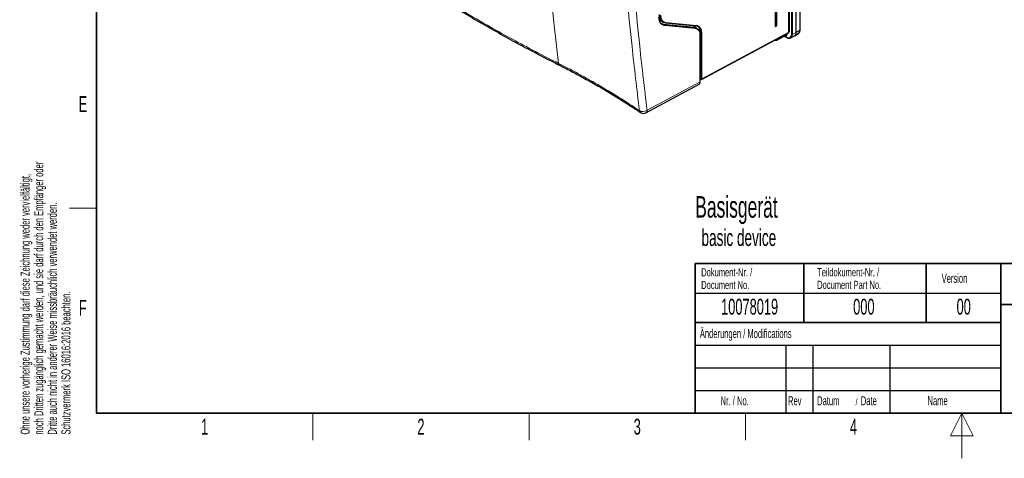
# Paper-space layout 'Blatt2' of a CAD drawing. Header units: millimetres. Extents: x 5 to 418, y 2 to 292.
# Tile 1 of 53: x 9 to 226, y 2 to 99. Entities that reach past the tile are written whole.
import ezdxf

# ---------------------------------------------------------------- set-up
doc = ezdxf.new("R2010")
doc.units = ezdxf.units.MM
doc.layers.add('SLD-0', color=7, linetype='Continuous')
doc.styles.add('SLDTEXTSTYLE0', font='TXT', dxfattribs={"width": 0.605})

psp = doc.layouts.new('Blatt2')

# ---------------------------------------------------------------- linework, layer by layer
at = {"color": 7, "linetype": 'Continuous', "lineweight": 25}
for p, q in [((180.44, 96.09), (180.44, 224.01)), ((181.3, 96.66), (181.3, 224.57)), ((178.83, 96.18), (178.83, 223.16)), ((175.82, 216.27), (175.82, 97.36)), ((176.14, 97.53), (176.14, 216.45)), ((178.95, 96.29), (178.95, 116.79)), ((150.73, 98.03), (151.13, 97.93)), ((151.15, 97.84), (150.77, 97.94)), ((150.86, 98.49), (151.08, 98.37)), ((151.59, 98.2), (158.31, 97.55)), ((158.61, 96.88), (158.31, 97.05)), ((159.26, 96.23), (159.15, 96.78)), ((159.26, 96.02), (159.26, 95.49)), ((159.52, 85.71), (178.73, 96)), ((175.82, 97.36), (176.14, 97.53)), ((178.83, 96.18), (178.92, 96.23)), ((180.11, 95.34), (180.92, 95.84)), ((159.27, 85.2), (159.27, 95.47)), ((176.28, 94.44), (177.96, 95.34)), ((178.03, 95.13), (178.34, 94.95)), ((179.24, 94.87), (180.08, 95.32)), ((159.29, 85.74), (159.32, 85.73)), ((147.27, 78.33), (159, 84.63))]:
    psp.add_line(p, q, dxfattribs=at)
at = {"color": 7, "linetype": 'Continuous', "lineweight": 18}
for p, q in [((181.25, 96.59), (181.25, 224.5)), ((178.81, 96.15), (178.81, 223.13)), ((179.37, 95.64), (179.37, 223.55)), ((179.6, 223.55), (179.6, 95.64)), ((178.93, 96.26), (178.93, 116.8)), ((151.13, 97.93), (157.85, 97.27)), ((151.15, 97.84), (151.46, 97.67)), ((157.87, 97.18), (151.15, 97.84)), ((151.65, 98.24), (158.37, 97.58)), ((151.46, 97.67), (158.17, 97.01)), ((158.2, 96.92), (151.48, 97.58)), ((157.87, 97.18), (158.17, 97.01)), ((158.47, 96.96), (158.47, 97.01)), ((159.28, 95.99), (159.28, 95.99)), ((159.5, 95.86), (159.28, 95.99)), ((159.28, 95.99), (159.28, 85.77)), ((159.5, 85.87), (159.5, 95.86)), ((159.59, 85.86), (178.81, 96.15)), ((159.59, 95.86), (159.59, 85.86)), ((178.83, 96.2), (178.93, 96.26)), ((179.6, 95.64), (180.44, 96.09)), ((180.44, 96.09), (181.25, 96.59)), ((159.25, 85.17), (159.25, 95.44)), ((178, 95.2), (177.79, 95.25)), ((178, 95.2), (178.31, 95.03)), ((147.53, 78.87), (159.25, 85.17)), ((159.27, 85.78), (159.28, 85.77)), ((159.28, 85.77), (159.31, 85.76))]:
    psp.add_line(p, q, dxfattribs=at)
at = {"color": 7, "linetype": 'Continuous', "lineweight": 18, "flags": 128}
psp.add_lwpolyline([(122.42, 167.39), (122.66, 158.46), (123, 149.59), (123.44, 140.78), (123.96, 132.02), (124.58, 123.34), (125.3, 114.71), (126.1, 106.15), (127, 97.65), (127.99, 89.22)], dxfattribs=at)
at = {"color": 7, "linetype": 'Continuous', "lineweight": 25, "flags": 128}
psp.add_lwpolyline([(151.58, 98.21), (151.59, 98.21), (151.59, 98.2)], dxfattribs=at)
at = {"color": 7, "linetype": 'Continuous', "lineweight": 18}
for centre, radius, start, end in [((151.2, 97.9), 0.0725, 155.4027, 233.8426), ((151.59, 98.26), 0.0548, 269.551, 342.8703), ((151.41, 97.61), 0.0725, 335.4048, 53.8446), ((157.91, 97.24), 0.0725, 155.405, 233.8399), ((158.13, 96.95), 0.0725, 335.4045, 53.8445), ((158.31, 97.6), 0.0548, 269.551, 342.8703), ((159.29, 96.02), 0.032, 184.1133, 247.1925), ((159.54, 95.95), 0.103, 242.6577, 296.7498), ((178.9, 96.26), 0.0338, 303.9682, 5.1457), ((178.92, 96.29), 0.0335, 294.3747, 354.3052), ((159.24, 95.47), 0.0324, 291.662, 355.6627), ((178.08, 95.19), 0.0801, 172.814, 235.8738), ((178.39, 95.02), 0.0801, 172.8124, 235.8899), ((179.48, 95.87), 0.257, 242.6565, 296.7662), ((128.49, 89.23), 0.497, 181.012, 237.827), ((159.31, 85.77), 0.032, 172.821, 235.8668), ((159.34, 85.75), 0.032, 172.821, 235.8668), ((159.54, 85.96), 0.103, 242.6577, 296.7498), ((146.62, 80.18), 1.59, 240.3141, 304.5949), ((146.39, 78.84), 0.558, 184.3254, 233.7779), ((146.94, 78.81), 0.585, 303.6311, 5.5136)]:
    psp.add_arc(centre, radius, start, end, dxfattribs=at)
at = {"color": 7, "linetype": 'Continuous', "lineweight": 25}
for centre, radius, start, end in [((157.93, 95.7), 1.34, 351.2203, 79.5435), ((157.96, 95.64), 1.31, 351.2202, 79.5436), ((159.29, 96.01), 0.0313, 122.4722, 175.3827), ((176.1, 97.23), 0.304, 82.3693, 155.8634), ((178.79, 96.18), 0.0334, 292.6453, 354.6661), ((178.89, 96.29), 0.0667, 299.0353, 0), ((181.22, 96.67), 0.0825, 295.3879, 354.638), ((159.24, 95.46), 0.0335, 5.6325, 65.6876), ((159.24, 85.2), 0.0324, 291.662, 355.6627), ((159.32, 85.8), 0.0667, 217.5635, 240.0027), ((159.33, 85.76), 0.033, 245.3273, 304.5017), ((146.71, 79.36), 1.17, 235.8013, 298.234)]:
    psp.add_arc(centre, radius, start, end, dxfattribs=at)
for centre, major_axis, ratio, start_param, end_param in [((152.78, 101.24), (1.71, 2.86), 0.587427, 2.365205, 3.412403), ((152.82, 101.21), (1.68, 2.8), 0.58763, 2.365397, 3.412595), ((156.75, 94.5), (1.57, 2.62), 0.587568, 6.085015, 6.5541), ((157.1, 94.53), (1.71, 2.86), 0.587833, 5.507182, 6.55438), ((157.14, 94.5), (1.75, 2.92), 0.58763, 5.50699, 6.554188), ((178.57, 96.29), (-0.165, 0.29), 0.577394, 3.126742, 3.930625), ((179.26, 96.77), (-0.83, 1.44), 0.577206, 3.124143, 3.92692), ((180.07, 97.27), (-0.84, 1.44), 0.577238, 3.157298, 3.925176), ((175.46, 95.89), (-0.83, 1.45), 0.577237, 3.066741, 3.125887), ((177.14, 96.79), (-0.84, 1.44), 0.577167, 3.1224, 3.179233), ((178.42, 96.32), (-0.83, 1.45), 0.577237, 3.066741, 3.125887), ((158.43, 85.64), (-0.58, 1.01), 0.577221, 3.12484, 3.92793), ((159.35, 86), (-0.165, 0.29), 0.577394, 2.360172, 3.930625)]:
    psp.add_ellipse(centre, major_axis=major_axis, ratio=ratio, start_param=start_param, end_param=end_param, dxfattribs=at)
at = {"color": 7, "linetype": 'Continuous', "lineweight": 18}
for centre, major_axis, ratio, start_param, end_param in [((177.26, 96.86), (-0.92, 1.59), 0.577206, 2.963442, 3.772449), ((177.14, 96.79), (-0.84, 1.44), 0.577167, 3.179233, 3.629826), ((175.34, 95.82), (-0.75, 1.3), 0.577206, 2.858181, 3.387875), ((175.46, 95.89), (-0.83, 1.45), 0.577237, 3.125887, 3.637843), ((178.31, 96.25), (-0.75, 1.3), 0.577206, 2.356428, 3.92692), ((178.42, 96.32), (-0.83, 1.45), 0.577237, 3.125887, 3.928664), ((159.31, 85.97), (-0.133, 0.231), 0.577183, 2.356471, 3.926924)]:
    psp.add_ellipse(centre, major_axis=major_axis, ratio=ratio, start_param=start_param, end_param=end_param, dxfattribs=at)
for points, knots in [([(145.83, 78.8), (145.27, 83.51), (144.29, 91.68), (143.14, 103.47), (142.25, 114.08), (141.51, 124.78), (140.91, 135.5), (140.45, 146.24), (140.26, 153.43), (140.16, 157.02)], [0, 0, 0, 0, 0.186151, 0.322641, 0.45913, 0.595577, 0.732024, 0.866012, 1, 1, 1, 1]), ([(141.86, 157.08), (141.96, 153.47), (142.15, 146.27), (142.61, 135.52), (143.21, 124.79), (143.95, 114.11), (144.84, 103.52), (145.98, 91.74), (146.96, 83.58), (147.53, 78.87)], [0, 0, 0, 0, 0.134348, 0.268696, 0.405009, 0.541322, 0.677677, 0.814032, 1, 1, 1, 1]), ([(90.92, 111.02), (93.48, 109.3), (97.52, 106.57), (103.28, 102.96), (108.02, 100.1), (112.87, 97.29), (117.81, 94.54), (122.85, 91.85), (126.27, 90.09), (127.99, 89.22), (127.99, 89.22)], [0, 0, 0, 0, 0.222987, 0.352489, 0.48199, 0.611491, 0.740992, 0.870496, 1, 1, 1, 1, 1]), ([(127.99, 89.22), (127.99, 89.22), (129.7, 88.37), (133.05, 86.61), (137.87, 83.87), (142.14, 81.26), (144.72, 79.54), (145.83, 78.8)], [0, 0, 0, 0, 0.000001, 0.266421, 0.532851, 0.799281, 1, 1, 1, 1])]:
    psp.add_open_spline(points, degree=3, knots=knots, dxfattribs=at)
at = {"color": 7, "linetype": 'Continuous', "lineweight": 25}
for points, knots in [([(91.16, 110.62), (92.07, 109.99), (94.3, 108.47), (97.87, 106.12), (101.87, 103.57), (105.9, 101.1), (110.02, 98.65), (114.24, 96.24), (118.52, 93.87), (122.88, 91.54), (126.13, 89.87), (127.92, 88.96), (128.23, 88.81)], [0, 0, 0, 0, 0.080379, 0.19604, 0.306611, 0.417433, 0.529408, 0.641433, 0.753413, 0.865313, 0.977073, 1, 1, 1, 1]), ([(150.16, 100.02), (150.16, 100), (150.16, 99.66), (150.28, 99.09), (150.69, 98.51), (151.14, 98.39), (151.36, 98.34)], [0, 0, 0, 0, 0.031599, 0.354365, 0.67718, 1, 1, 1, 1]), ([(150.14, 99.48), (150.15, 99.31), (150.17, 98.97), (150.34, 98.4), (150.6, 98.06), (150.89, 97.85), (151.1, 97.73), (151.33, 97.69), (151.46, 97.67)], [0, 0, 0, 0, 0.163771, 0.344835, 0.67179, 0.70399, 0.833055, 1, 1, 1, 1]), ([(151.48, 97.58), (151.23, 97.64), (150.74, 97.77), (150.35, 98.33), (150.16, 98.92), (150.15, 99.29), (150.14, 99.47)], [0, 0, 0, 0, 0.321785, 0.64357, 0.818677, 1, 1, 1, 1]), ([(158.29, 97.02), (158.24, 97.06), (158.12, 97.16), (157.96, 97.17), (157.87, 97.18)], [0, 0, 0, 0, 0.422092, 1, 1, 1, 1]), ([(158.56, 97.49), (158.61, 97.48), (158.87, 97.39), (159.08, 97), (159.25, 96.49), (159.27, 96.16), (159.28, 95.99)], [0, 0, 0, 0, 0.095833, 0.52488, 0.758297, 1, 1, 1, 1]), ([(180.89, 95.83), (180.92, 95.85), (181.03, 95.9), (181.17, 96.07), (181.28, 96.34), (181.29, 96.55), (181.3, 96.66)], [0, 0, 0, 0, 0.11412, 0.407441, 0.70196, 1, 1, 1, 1]), ([(175.73, 94.39), (175.77, 94.38), (175.91, 94.34), (176.08, 94.35), (176.18, 94.4), (176.21, 94.42)], [0, 0, 0, 0, 0.245754, 0.793946, 1, 1, 1, 1]), ([(177.77, 95.24), (177.78, 95.24), (177.86, 95.21), (177.96, 95.17), (178.02, 95.13), (178.03, 95.13)], [0, 0, 0, 0, 0.055504, 0.873879, 1, 1, 1, 1]), ([(178.34, 94.95), (178.4, 94.92), (178.56, 94.84), (178.81, 94.78), (179.04, 94.78), (179.14, 94.83), (179.17, 94.85)], [0, 0, 0, 0, 0.191983, 0.557577, 0.879134, 1, 1, 1, 1]), ([(128.23, 88.81), (128.58, 88.63), (129.93, 87.95), (132.28, 86.72), (135.25, 85.09), (138.2, 83.39), (141.07, 81.64), (143.7, 79.98), (145.33, 78.88), (146.05, 78.39)], [0, 0, 0, 0, 0.055259, 0.210642, 0.374615, 0.538842, 0.703253, 0.867636, 1, 1, 1, 1])]:
    psp.add_open_spline(points, degree=3, knots=knots, dxfattribs=at)
at = {"layer": 'SLD-0', "lineweight": 35}
for p, q in [((26, 282.5), (26, 12)), ((158.12, 45), (225.62, 45)), ((158.12, 45), (158.12, 32)), ((182.12, 45), (182.12, 32)), ((209.12, 45), (209.12, 32)), ((225.62, 45), (225.62, 32)), ((225.62, 45), (266.33, 45)), ((225.62, 45), (225.62, 36)), ((225.62, 36), (266.33, 36)), ((225.62, 36), (225.62, 12)), ((158.12, 32), (158.12, 12)), ((158.12, 32), (225.62, 32)), ((225.62, 32), (225.62, 12)), ((26, 12), (408, 12)), ((158.12, 12), (225.62, 12)), ((225.62, 12), (266.33, 12))]:
    psp.add_line(p, q, dxfattribs=at)
at = {"layer": 'SLD-0', "lineweight": 18}
for p, q in [((20, 57.25), (26, 57.25)), ((73.75, 6), (73.75, 12)), ((121.5, 6), (121.5, 12)), ((169.25, 6), (169.25, 12)), ((217, 12), (214.5, 7)), ((217, 2), (217, 12)), ((219.5, 7), (217, 12)), ((214.5, 7), (219.5, 7))]:
    psp.add_line(p, q, dxfattribs=at)
at = {"layer": 'SLD-0'}
for p, q in [((158.12, 38.5), (225.62, 38.5)), ((158.12, 27), (225.62, 27)), ((178.12, 27), (178.12, 12)), ((184.12, 27), (184.12, 12)), ((201.12, 27), (201.12, 12)), ((158.12, 22), (225.62, 22)), ((158.12, 17), (225.62, 17))]:
    psp.add_line(p, q, dxfattribs=at)
at = {"layer": 'SLD-0', "lineweight": 25}
psp.add_line((158.12, 32), (225.62, 32), dxfattribs=at)

# ---------------------------------------------------------------- texts
at = {"layer": 'SLD-0', "char_height": 2, "attachment_point": 1, "rotation": 90, "style": 'SLDTEXTSTYLE0'}
for s, insert in [('noch Dritten zugänglich gemacht werden, und sie darf durch den Empfänger oder', (12.23, 7.24)), ('Ohne unsere vorherige Zustimmung darf diese Zeichnung weder vervielfältigt,', (9.23, 7.24)), ('Dritte auch nicht in anderer Weise missbräuchlich verwendet werden.', (15.23, 7.24)), ('Schutzvermerk ISO 16016:2016 beachten.', (18.23, 7.24))]:
    psp.add_mtext(s, dxfattribs=dict(at, insert=insert))
at = {"layer": 'SLD-0', "style": 'SLDTEXTSTYLE0'}
for s, insert, char_height, attachment_point in [('E', (22.98, 82), 3.5, 2), ('Dokument-Nr. /', (159.47, 43.99), 1.8, 1), ('Teildokument-Nr. /', (185.07, 44.01), 1.8, 1), ('Version', (212.55, 42.76), 2, 1), ('Document No.', (159.47, 41.19), 1.8, 1), ('Document Part No.', (185.07, 41.21), 1.8, 1), ('F', (22.95, 37), 3.5, 2), ('10078019', (170.16, 37.24), 3.5, 2), ('000', (195.38, 37.24), 3.5, 2), ('00', (217.42, 37.25), 3.5, 2), ('Änderungen / Modifications', (159.17, 30.56), 2, 1), ('Nr. / No.', (163.75, 15.72), 2, 1), ('Rev', (178.64, 15.72), 2, 1), ('Datum', (185.06, 15.72), 2, 1), ('/', (193.55, 15.22), 1.5, 1), ('Date', (194.7, 15.72), 2, 1), ('Name', (209.43, 15.73), 2, 1), ('1', (49.85, 10.74), 3.5, 2), ('2', (97.6, 10.74), 3.5, 2), ('3', (145.35, 10.74), 3.5, 2), ('4', (193.1, 10.74), 3.5, 2)]:
    psp.add_mtext(s, dxfattribs=dict(at, insert=insert, char_height=char_height, attachment_point=attachment_point))
at = {"layer": 'SLD-0', "color": 7, "attachment_point": 1, "style": 'SLDTEXTSTYLE0'}
for s, insert, char_height in [('Basisgerät', (158.15, 59.92), 4.763), ('basic device', (159.54, 52.61), 3.7042)]:
    psp.add_mtext(s, dxfattribs=dict(at, insert=insert, char_height=char_height))

doc.saveas('drawing.dxf')
